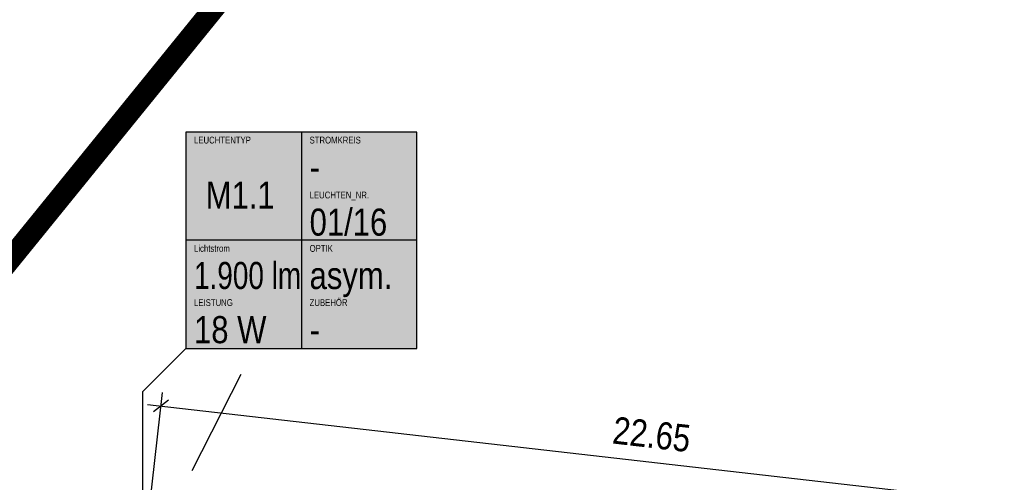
# Model space of a CAD drawing. Header units: metres. Extents: x 32339189 to 32339744, y 5702369 to 5702760.
# Tile 7 of 48: x 32339232 to 32339255, y 5702638 to 5702649. Entities that reach past the tile are written whole.
import ezdxf
from ezdxf.enums import TextEntityAlignment as Align

# ---------------------------------------------------------------- set-up
doc = ezdxf.new("R2010")
doc.units = ezdxf.units.M
doc.header["$MEASUREMENT"] = 0
doc.linetypes.add('19', pattern=[0.5, 0.25, -0.25])
for name, color, linetype in [('LRS_Bauabschnitte', 10, 'Continuous'), ('LRS_BM', 7, 'Continuous'), ('LRS_Kodierungsfahne_M1.1', 41, 'Continuous'), ('LRS_Kodierungsfahnen', 7, 'Continuous')]:
    doc.layers.add(name, color=color, linetype=linetype)
doc.styles.add('lrs-1_0250', font='ARIALN.TTF', dxfattribs={"height": 0.625})
doc.styles.add('lrs-txt', font='ARIALN.TTF', dxfattribs={"height": 1})
doc.dimstyles.new('lrs_1_0250', dxfattribs={"dimtxt": 0.625, "dimasz": 0.3125, "dimexe": 0.3125, "dimexo": 0.625, "dimgap": 0.3125, "dimtad": 1, "dimzin": 5, "dimdsep": 46, "dimtxsty": 'lrs-1_0250', "dimblk1": 'OBLIQUE', "dimblk2": 'OBLIQUE', "dimsah": 1, "dimcen": -0.3125, "dimdle": 0.3125, "dimclrd": 256, "dimclre": 256, "dimclrt": 256, "dimadec": 0, "dimazin": 0, "dimtfac": 1, "dimtix": 1, "dimtmove": 2, "dimatfit": 3, "dimldrblk": 'OBLIQUE', "dimfxl": 1, "dimtolj": 1, "dimtzin": 5, "dimlwd": -1, "dimlwe": -1, "dimarcsym": 0})

# ---------------------------------------------------------------- blocks, each defined once
blk = doc.blocks.new('_OBLIQUE')
at = {"color": 0, "linetype": 'ByBlock'}
blk.add_line((-0.5, -0.5), (0.5, 0.5), dxfattribs=at)
blk = doc.blocks.new('*D28')
at = {"layer": 'DEFPOINTS', "color": 0}
for p in [(32339258.139, 5702637.495), (32339235.207, 5702636.341), (32339257.714, 5702633.77)]:
    blk.add_point(p, dxfattribs=at)
at = {"layer": 'LRS_BM'}
for p, q in [((32339235.278, 5702636.962), (32339235.668, 5702640.376)), ((32339235.322, 5702640.101), (32339258.45, 5702637.46)), ((32339257.785, 5702634.391), (32339258.175, 5702637.806))]:
    blk.add_line(p, q, dxfattribs=at)
at = {"layer": 'LRS_BM', "xscale": 0.3125, "yscale": 0.3125, "zscale": 0.3125}
for p, rotation in [((32339235.632, 5702640.066), 173.4838520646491), ((32339258.139, 5702637.495), 353.4838520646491)]:
    blk.add_blockref('_OBLIQUE', p, dxfattribs=dict(at, rotation=rotation))
at = {"layer": 'LRS_BM', "insert": (32339246.957, 5702639.408), "char_height": 0.625, "attachment_point": 5, "rotation": 353.4839, "style": 'lrs-1_0250', "bg_fill": 3, "box_fill_scale": 1.25, "bg_fill_color": 257, "bg_fill_transparency": 0}
blk.add_mtext('\\A1;22.65', dxfattribs=at)
blk = doc.blocks.new('LRS_LF_1_250')
blk.add_hatch(color=256).paths.add_polyline_path([(0, 0), (5.333, 0), (5.333, 5), (0, 5)])
at = {"color": 7}
for p, q in [((2.667, 5), (2.667, 0)), ((5.333, 2.5), (0, 2.5))]:
    blk.add_line(p, q, dxfattribs=at)
blk.add_lwpolyline([(0, 0), (5.333, 0), (5.333, 5), (0, 5)], close=True, dxfattribs=at)
at = {"color": 7, "style": 'lrs-txt'}
for tag, height, p in [('LEUCHTENTYP', 0.156, (0.187, 4.812)), ('STROMKREIS', 0.156, (2.854, 4.812)), ('F1', 0.625, (2.854, 4.188)), ('LEUCHTEN_NR.', 0.156, (2.854, 3.546)), ('00/00', 0.625, (2.854, 2.919)), ('LAMPEN', 0.156, (0.187, 2.312)), ('OPTIK', 0.156, (2.854, 2.312)), ('-', 0.625, (0.187, 1.688)), ('-', 0.625, (2.854, 1.688)), ('LEISTUNG', 0.156, (0.187, 1.062)), ('ZUBEHÖR', 0.156, (2.854, 1.062)), ('-W', 0.625, (0.187, 0.438)), ('-', 0.625, (2.854, 0.438))]:
    blk.add_attdef(tag, text='', height=height, dxfattribs=at).set_placement(p, align=Align.MIDDLE_LEFT)
blk.add_attdef('TYP', text='', height=0.625, dxfattribs=at).set_placement((1.253, 3.543), align=Align.MIDDLE_CENTER)

msp = doc.modelspace()

# ---------------------------------------------------------------- linework, layer by layer
at = {"layer": 'LRS_Bauabschnitte', "color": 242, "linetype": '19', "ltscale": 20, "true_color": 0xcd2027, "const_width": 0.5}
msp.add_lwpolyline([(32339304.265, 5702510.89), (32339214.607, 5702514.976), (32339216.087, 5702547.08), (32339217.108, 5702569.944, 0.002405), (32339201.394, 5702581.133), (32339189.005, 5702589.598), (32339195.365, 5702596.449), (32339228.3, 5702638.504), (32339231.998, 5702643.263, -0.025065), (32339261.901, 5702677.692)], format="xyb", dxfattribs=at)
at = {"layer": 'LRS_BM', "linetype": '19', "ltscale": 10}
msp.add_line((32339237.477, 5702640.796), (32339234.072, 5702634.113), dxfattribs=at)

# ---------------------------------------------------------------- block references
at = {"layer": 'LRS_Kodierungsfahne_M1.1'}
ref = msp.add_blockref('LRS_LF_1_250', (32339236.207, 5702641.391), dxfattribs=at)
ref.add_attrib('00/00', '01/16', dxfattribs={"layer": 'LRS_Kodierungsfahnen', "height": 0.625, "style": 'lrs-txt'}).set_placement((32339239.062, 5702644.311), align=Align.MIDDLE_LEFT)
ref.add_attrib('LEUCHTEN_NR.', 'LEUCHTEN_NR.', dxfattribs={"layer": 'LRS_Kodierungsfahnen', "height": 0.15625, "style": 'lrs-txt'}).set_placement((32339239.062, 5702644.937), align=Align.MIDDLE_LEFT)
ref.add_attrib('-', '-', dxfattribs={"layer": 'LRS_Kodierungsfahnen', "height": 0.625, "style": 'lrs-txt'}).set_placement((32339239.062, 5702641.829), align=Align.MIDDLE_LEFT)
ref.add_attrib('ZUBEHÖR', 'ZUBEHÖR', dxfattribs={"layer": 'LRS_Kodierungsfahnen', "height": 0.1562, "style": 'lrs-txt'}).set_placement((32339239.062, 5702642.454), align=Align.MIDDLE_LEFT)
ref.add_attrib('-W', '18 W', dxfattribs={"layer": 'LRS_Kodierungsfahnen', "height": 0.625, "style": 'lrs-txt'}).set_placement((32339236.395, 5702641.829), align=Align.MIDDLE_LEFT)
ref.add_attrib('LEISTUNG', 'LEISTUNG', dxfattribs={"layer": 'LRS_Kodierungsfahnen', "height": 0.1562, "style": 'lrs-txt'}).set_placement((32339236.395, 5702642.454), align=Align.MIDDLE_LEFT)
ref.add_attrib('-', '1.900 lm', dxfattribs={"layer": 'LRS_Kodierungsfahnen', "height": 0.625, "style": 'lrs-txt', "width": 0.9}).set_placement((32339236.395, 5702643.079), align=Align.MIDDLE_LEFT)
ref.add_attrib('LAMPEN', 'Lichtstrom', dxfattribs={"layer": 'LRS_Kodierungsfahnen', "height": 0.1562, "style": 'lrs-txt'}).set_placement((32339236.395, 5702643.704), align=Align.MIDDLE_LEFT)
ref.add_attrib('-', 'asym.', dxfattribs={"layer": 'LRS_Kodierungsfahnen', "height": 0.625, "style": 'lrs-txt'}).set_placement((32339239.062, 5702643.079), align=Align.MIDDLE_LEFT)
ref.add_attrib('OPTIK', 'OPTIK', dxfattribs={"layer": 'LRS_Kodierungsfahnen', "height": 0.1562, "style": 'lrs-txt'}).set_placement((32339239.062, 5702643.704), align=Align.MIDDLE_LEFT)
ref.add_attrib('F1', '-', dxfattribs={"layer": 'LRS_Kodierungsfahnen', "height": 0.625, "style": 'lrs-txt'}).set_placement((32339239.062, 5702645.579), align=Align.MIDDLE_LEFT)
ref.add_attrib('STROMKREIS', 'STROMKREIS', dxfattribs={"layer": 'LRS_Kodierungsfahnen', "height": 0.1562, "style": 'lrs-txt'}).set_placement((32339239.062, 5702646.204), align=Align.MIDDLE_LEFT)
ref.add_attrib('TYP', 'M1.1', dxfattribs={"layer": 'LRS_Kodierungsfahnen', "height": 0.625, "style": 'lrs-txt'}).set_placement((32339237.46, 5702644.934), align=Align.MIDDLE_CENTER)
ref.add_attrib('LEUCHTENTYP', 'LEUCHTENTYP', dxfattribs={"layer": 'LRS_Kodierungsfahnen', "height": 0.15625, "style": 'lrs-txt'}).set_placement((32339236.395, 5702646.204), align=Align.MIDDLE_LEFT)

# ---------------------------------------------------------------- next in the draw order: dimensions: what is measured, and where the dimension line sits
at = {"layer": 'LRS_BM'}
dim = msp.add_aligned_dim(p1=(32339235.207, 5702636.341), p2=(32339257.714, 5702633.77), distance=3.749, dimstyle='lrs_1_0250', override={"dimtfill": 1}, dxfattribs=at)
dim.commit()
dim.dimension.update_dxf_attribs({"geometry": '*D28', "text_midpoint": (32339246.957, 5702639.408)})

# ---------------------------------------------------------------- next in the draw order: linework, layer by layer
at = {"layer": 'LRS_Kodierungsfahne_M1.1', "color": 7}
msp.add_lwpolyline([(32339236.207, 5702641.391), (32339235.207, 5702640.391), (32339235.207, 5702636.341)], dxfattribs=at)

doc.saveas('drawing.dxf')
